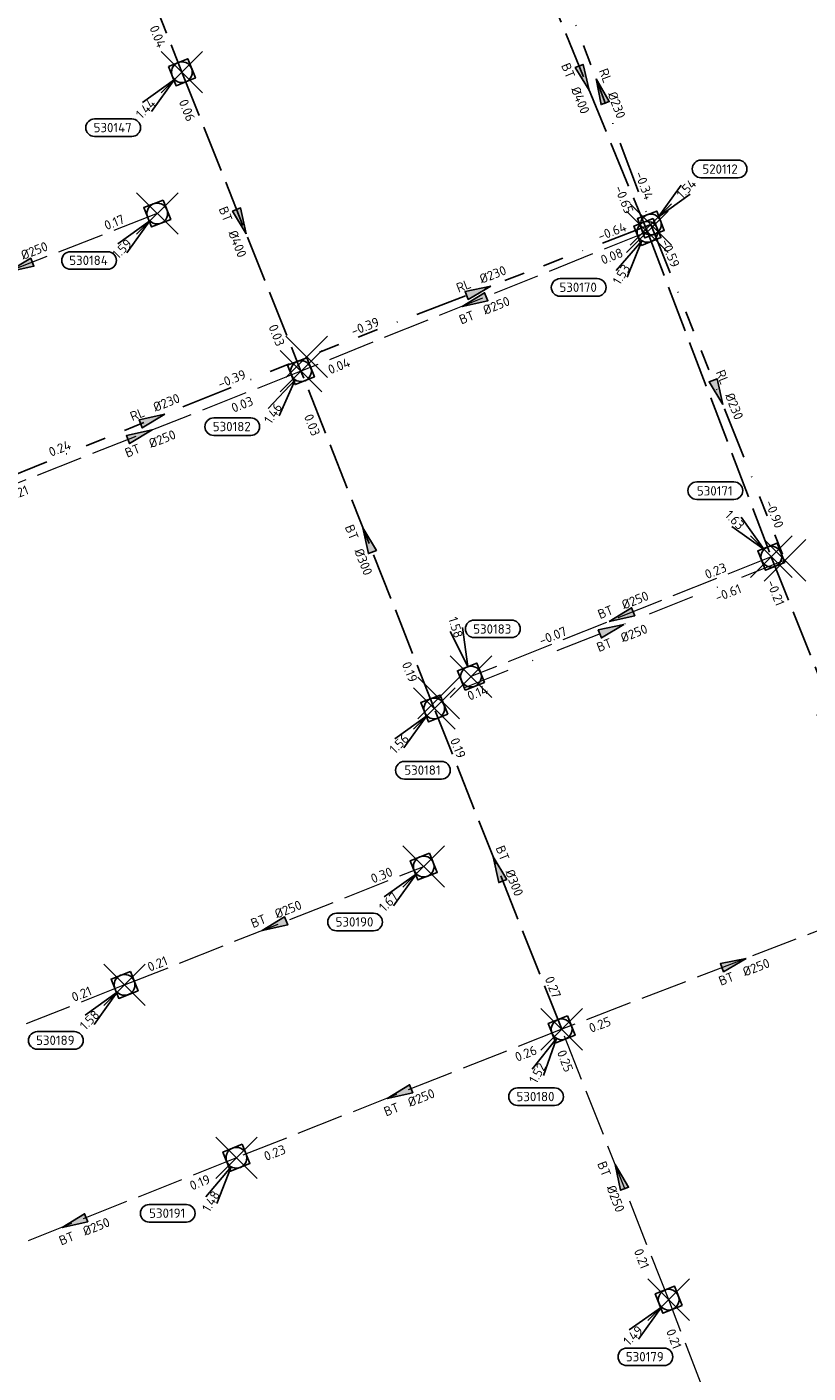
# Model space of a CAD drawing. Header units: metres. Extents: x 153343 to 157271, y 461673 to 467005.
# Tile 70 of 191: x 154762 to 154875, y 464575 to 464770. Entities that reach past the tile are written whole.
import ezdxf
from ezdxf.enums import TextEntityAlignment as Align

# ---------------------------------------------------------------- set-up
doc = ezdxf.new("R2010")
doc.units = ezdxf.units.M
doc.header["$LTSCALE"] = 0.75
doc.header["$PDMODE"] = 3
doc.header["$PDSIZE"] = 3
for name, pattern in [('RI-HWA_BETON', [11.4, 9, -2.4]), ('RI-RELINEN', [38, 10, -4, 0, -4, 4, -4, 4, -4, 0, -4]), ('RI-VWA_BETON', [19, 9, -5, 0, -5])]:
    doc.linetypes.add(name, pattern=pattern)
doc.layers.get('0').update_dxf_attribs({"lineweight": 25})
doc.layers.get('defpoints').update_dxf_attribs({"lineweight": 25})
for name, color, linetype in [('B-OI-RI-HWA_PUTNUMMER-S @ 0.75', 151, 'Continuous'), ('B-OI-RI-HWA_TRANSPORTLEIDING_BETON_300-G', 151, 'RI-HWA_BETON'), ('B-OI-RI-HWA_TRANSPORTLEIDING_BETON_400-G', 151, 'RI-HWA_BETON'), ('B-OI-RI-VWA_PUTNUMMER-S @ 0.75', 33, 'Continuous'), ('B-OI-RI-VWA_TRANSPORTLEIDING_B+RELINED_230-G', 33, 'RI-RELINEN')]:
    doc.layers.add(name, color=color, linetype=linetype)
for name, color, linetype, lineweight in [('B-OI-RI-HWA_RIOOLPUT_INSPECTIEPUT-S', 151, 'Continuous', 25), ('B-OI-RI-HWA_STROOMRICHTING-S @ 0.75', 151, 'Continuous', 25), ('B-OI-RI-HWA_TRANSPORTLEIDING_BETON_250-G', 151, 'RI-HWA_BETON', 18), ('B-OI-RI-VWA_RIOOLPUT_INSPECTIEPUT_BETON-S', 33, 'Continuous', 25), ('B-OI-RI-VWA_STROOMRICHTING-S @ 0.75', 33, 'Continuous', 25), ('B-OI-RI-VWA_TRANSPORTLEIDING_BETON_250-G', 33, 'RI-VWA_BETON', 18)]:
    doc.layers.add(name, color=color, linetype=linetype, lineweight=lineweight)
doc.layers.add('inspectieput', color=7, linetype='Continuous', plot=False)
doc.styles.add('NLCS-ISO', font='isocpeur.ttf')

# ---------------------------------------------------------------- blocks, each defined once
blk = doc.blocks.new('*U1469')
at = {"ltscale": 0.1}
blk.add_hatch(color=256, dxfattribs=at).paths.add_polyline_path([(-2.5, 0), (2.5, -0.83), (2.5, 0.83)])
at = {"ltscale": 0.1, "flags": 128}
blk.add_lwpolyline([(-2.5, 0), (2.5, -0.83), (2.5, 0.83)], close=True, dxfattribs=at)
at = {"ltscale": 0.1, "style": 'NLCS-ISO'}
for tag, p in [('BOBL', (-24.31, -3.24)), ('MAT', (-1, -3.74))]:
    blk.add_attdef(tag, text='', height=1.8, dxfattribs=at).set_placement(p, align=Align.BOTTOM_RIGHT)
for tag, p in [('DIA', (1, -3.74)), ('BOBR', (23.36, -3.23))]:
    blk.add_attdef(tag, text='', height=1.8, dxfattribs=at).set_placement(p, align=Align.BOTTOM_LEFT)
at = {"layer": 'defpoints', "ltscale": 0.1, "style": 'NLCS-ISO', "flags": 1}
blk.add_attdef('JVA', text='', height=1.8, dxfattribs=at).set_placement((0, -1), align=Align.TOP_CENTER)
blk = doc.blocks.new('*U1472')
at = {"ltscale": 0.1}
blk.add_hatch(color=256, dxfattribs=at).paths.add_polyline_path([(-2.5, 0), (2.5, -0.83), (2.5, 0.83)])
at = {"ltscale": 0.1, "flags": 128}
blk.add_lwpolyline([(-2.5, 0), (2.5, -0.83), (2.5, 0.83)], close=True, dxfattribs=at)
at = {"ltscale": 0.1, "style": 'NLCS-ISO'}
for tag, p in [('MAT', (-1, 0.5)), ('BOBL', (-20.54, 0))]:
    blk.add_attdef(tag, text='', height=1.8, dxfattribs=at).set_placement(p, align=Align.BOTTOM_RIGHT)
for tag, p in [('DIA', (1, 0.5)), ('BOBR', (19.59, -0.01))]:
    blk.add_attdef(tag, text='', height=1.8, dxfattribs=at).set_placement(p, align=Align.BOTTOM_LEFT)
at = {"layer": 'defpoints', "ltscale": 0.1, "style": 'NLCS-ISO', "flags": 1}
blk.add_attdef('JVA', text='', height=1.8, dxfattribs=at).set_placement((0, -1), align=Align.TOP_CENTER)
blk = doc.blocks.new('*U1473')
at = {"ltscale": 0.1}
blk.add_hatch(color=256, dxfattribs=at).paths.add_polyline_path([(-2.5, 0), (2.5, -0.83), (2.5, 0.83)])
at = {"ltscale": 0.1, "flags": 128}
blk.add_lwpolyline([(-2.5, 0), (2.5, -0.83), (2.5, 0.83)], close=True, dxfattribs=at)
at = {"ltscale": 0.1, "style": 'NLCS-ISO'}
for tag, p in [('MAT', (-1, 0.5)), ('BOBL', (-21.64, 0))]:
    blk.add_attdef(tag, text='', height=1.8, dxfattribs=at).set_placement(p, align=Align.BOTTOM_RIGHT)
for tag, p in [('DIA', (1, 0.5)), ('BOBR', (20.7, -0.01))]:
    blk.add_attdef(tag, text='', height=1.8, dxfattribs=at).set_placement(p, align=Align.BOTTOM_LEFT)
at = {"layer": 'defpoints', "ltscale": 0.1, "style": 'NLCS-ISO', "flags": 1}
blk.add_attdef('JVA', text='', height=1.8, dxfattribs=at).set_placement((0, -1), align=Align.TOP_CENTER)
blk = doc.blocks.new('*U1451')
at = {"ltscale": 0.1}
blk.add_hatch(color=256, dxfattribs=at).paths.add_polyline_path([(-2.5, 0), (2.5, -0.83), (2.5, 0.83)])
at = {"ltscale": 0.1, "flags": 128}
blk.add_lwpolyline([(-2.5, 0), (2.5, -0.83), (2.5, 0.83)], close=True, dxfattribs=at)
at = {"ltscale": 0.1, "style": 'NLCS-ISO'}
for tag, p in [('MAT', (-1, 0.5)), ('BOBL', (-18.97, 0))]:
    blk.add_attdef(tag, text='', height=1.8, dxfattribs=at).set_placement(p, align=Align.BOTTOM_RIGHT)
for tag, p in [('DIA', (1, 0.5)), ('BOBR', (18.02, 0))]:
    blk.add_attdef(tag, text='', height=1.8, dxfattribs=at).set_placement(p, align=Align.BOTTOM_LEFT)
at = {"layer": 'defpoints', "ltscale": 0.1, "style": 'NLCS-ISO', "flags": 1}
blk.add_attdef('JVA', text='', height=1.8, dxfattribs=at).set_placement((0, -1), align=Align.TOP_CENTER)
blk = doc.blocks.new('*U1466')
at = {"ltscale": 0.1}
blk.add_hatch(color=256, dxfattribs=at).paths.add_polyline_path([(2.5, 0), (-2.5, -0.83), (-2.5, 0.83)])
at = {"ltscale": 0.1, "flags": 128}
blk.add_lwpolyline([(2.5, 0), (-2.5, -0.83), (-2.5, 0.83)], close=True, dxfattribs=at)
at = {"ltscale": 0.1, "style": 'NLCS-ISO'}
for tag, p in [('BOBL', (-23.98, -3.24)), ('MAT', (-1, -3.74))]:
    blk.add_attdef(tag, text='', height=1.8, dxfattribs=at).set_placement(p, align=Align.BOTTOM_RIGHT)
for tag, p in [('DIA', (1, -3.74)), ('BOBR', (18.3, -3.23))]:
    blk.add_attdef(tag, text='', height=1.8, dxfattribs=at).set_placement(p, align=Align.BOTTOM_LEFT)
at = {"layer": 'defpoints', "ltscale": 0.1, "style": 'NLCS-ISO', "flags": 1}
blk.add_attdef('JVA', text='', height=1.8, dxfattribs=at).set_placement((0, -1), align=Align.TOP_CENTER)
blk = doc.blocks.new('*U1467')
at = {"ltscale": 0.1}
blk.add_hatch(color=256, dxfattribs=at).paths.add_polyline_path([(-2.5, 0), (2.5, -0.83), (2.5, 0.83)])
at = {"ltscale": 0.1, "flags": 128}
blk.add_lwpolyline([(-2.5, 0), (2.5, -0.83), (2.5, 0.83)], close=True, dxfattribs=at)
at = {"ltscale": 0.1, "style": 'NLCS-ISO'}
for tag, p in [('BOBL', (-22.38, -3.24)), ('MAT', (-1, -3.74))]:
    blk.add_attdef(tag, text='', height=1.8, dxfattribs=at).set_placement(p, align=Align.BOTTOM_RIGHT)
for tag, p in [('DIA', (1, -3.74)), ('BOBR', (24.65, -3.23))]:
    blk.add_attdef(tag, text='', height=1.8, dxfattribs=at).set_placement(p, align=Align.BOTTOM_LEFT)
at = {"layer": 'defpoints', "ltscale": 0.1, "style": 'NLCS-ISO', "flags": 1}
blk.add_attdef('JVA', text='', height=1.8, dxfattribs=at).set_placement((0, -1), align=Align.TOP_CENTER)
blk = doc.blocks.new('*U1463')
at = {"ltscale": 0.1}
blk.add_hatch(color=256, dxfattribs=at).paths.add_polyline_path([(-2.5, 0), (2.5, -0.83), (2.5, 0.83)])
at = {"ltscale": 0.1, "flags": 128}
blk.add_lwpolyline([(-2.5, 0), (2.5, -0.83), (2.5, 0.83)], close=True, dxfattribs=at)
at = {"ltscale": 0.1, "style": 'NLCS-ISO'}
for tag, p in [('BOBL', (-24.33, -3.24)), ('MAT', (-1, -3.74))]:
    blk.add_attdef(tag, text='', height=1.8, dxfattribs=at).set_placement(p, align=Align.BOTTOM_RIGHT)
for tag, p in [('DIA', (1, -3.74)), ('BOBR', (23.39, -3.23))]:
    blk.add_attdef(tag, text='', height=1.8, dxfattribs=at).set_placement(p, align=Align.BOTTOM_LEFT)
at = {"layer": 'defpoints', "ltscale": 0.1, "style": 'NLCS-ISO', "flags": 1}
blk.add_attdef('JVA', text='', height=1.8, dxfattribs=at).set_placement((0, -1), align=Align.TOP_CENTER)
blk = doc.blocks.new('*U1464')
at = {"ltscale": 0.1}
blk.add_hatch(color=256, dxfattribs=at).paths.add_polyline_path([(-2.5, 0), (2.5, -0.83), (2.5, 0.83)])
at = {"ltscale": 0.1, "flags": 128}
blk.add_lwpolyline([(-2.5, 0), (2.5, -0.83), (2.5, 0.83)], close=True, dxfattribs=at)
at = {"ltscale": 0.1, "style": 'NLCS-ISO'}
for tag, p in [('MAT', (-1, 0.5)), ('BOBL', (-22.48, 0))]:
    blk.add_attdef(tag, text='', height=1.8, dxfattribs=at).set_placement(p, align=Align.BOTTOM_RIGHT)
for tag, p in [('DIA', (1, 0.5)), ('BOBR', (22.96, -0.01))]:
    blk.add_attdef(tag, text='', height=1.8, dxfattribs=at).set_placement(p, align=Align.BOTTOM_LEFT)
at = {"layer": 'defpoints', "ltscale": 0.1, "style": 'NLCS-ISO', "flags": 1}
blk.add_attdef('JVA', text='', height=1.8, dxfattribs=at).set_placement((0, -1), align=Align.TOP_CENTER)
blk = doc.blocks.new('*U1458')
at = {"ltscale": 0.1}
blk.add_hatch(color=256, dxfattribs=at).paths.add_polyline_path([(-2.5, 0), (2.5, -0.83), (2.5, 0.83)])
at = {"ltscale": 0.1, "flags": 128}
blk.add_lwpolyline([(-2.5, 0), (2.5, -0.83), (2.5, 0.83)], close=True, dxfattribs=at)
at = {"ltscale": 0.1, "style": 'NLCS-ISO'}
for tag, p in [('BOBL', (-22.43, -3.24)), ('MAT', (-1, -3.74))]:
    blk.add_attdef(tag, text='', height=1.8, dxfattribs=at).set_placement(p, align=Align.BOTTOM_RIGHT)
for tag, p in [('DIA', (1, -3.74)), ('BOBR', (21.49, -3.23))]:
    blk.add_attdef(tag, text='', height=1.8, dxfattribs=at).set_placement(p, align=Align.BOTTOM_LEFT)
at = {"layer": 'defpoints', "ltscale": 0.1, "style": 'NLCS-ISO', "flags": 1}
blk.add_attdef('JVA', text='', height=1.8, dxfattribs=at).set_placement((0, -1), align=Align.TOP_CENTER)
blk = doc.blocks.new('*U1428')
at = {"ltscale": 0.1}
blk.add_hatch(color=256, dxfattribs=at).paths.add_polyline_path([(2.5, 0), (-2.5, -0.83), (-2.5, 0.83)])
at = {"ltscale": 0.1, "flags": 128}
blk.add_lwpolyline([(2.5, 0), (-2.5, -0.83), (-2.5, 0.83)], close=True, dxfattribs=at)
at = {"ltscale": 0.1, "style": 'NLCS-ISO'}
for tag, p in [('BOBL', (-26.23, -3.24)), ('MAT', (-1, -3.74))]:
    blk.add_attdef(tag, text='', height=1.8, dxfattribs=at).set_placement(p, align=Align.BOTTOM_RIGHT)
for tag, p in [('DIA', (1, -3.74)), ('BOBR', (25.29, -3.23))]:
    blk.add_attdef(tag, text='', height=1.8, dxfattribs=at).set_placement(p, align=Align.BOTTOM_LEFT)
at = {"layer": 'defpoints', "ltscale": 0.1, "style": 'NLCS-ISO', "flags": 1}
blk.add_attdef('JVA', text='', height=1.8, dxfattribs=at).set_placement((0, -1), align=Align.TOP_CENTER)
blk = doc.blocks.new('*U1306')
at = {"ltscale": 0.1}
blk.add_hatch(color=256, dxfattribs=at).paths.add_polyline_path([(-2.5, 0), (2.5, -0.83), (2.5, 0.83)])
at = {"ltscale": 0.1, "flags": 128}
blk.add_lwpolyline([(-2.5, 0), (2.5, -0.83), (2.5, 0.83)], close=True, dxfattribs=at)
at = {"ltscale": 0.1, "style": 'NLCS-ISO'}
for tag, p in [('MAT', (-1, 0.5)), ('BOBL', (-10.85, 0))]:
    blk.add_attdef(tag, text='', height=1.8, dxfattribs=at).set_placement(p, align=Align.BOTTOM_RIGHT)
for tag, p in [('DIA', (1, 0.5)), ('BOBR', (18.04, 0))]:
    blk.add_attdef(tag, text='', height=1.8, dxfattribs=at).set_placement(p, align=Align.BOTTOM_LEFT)
at = {"layer": 'defpoints', "ltscale": 0.1, "style": 'NLCS-ISO', "flags": 1}
blk.add_attdef('JVA', text='', height=1.8, dxfattribs=at).set_placement((0, -1), align=Align.TOP_CENTER)
blk = doc.blocks.new('*U1307')
at = {"ltscale": 0.1}
blk.add_hatch(color=256, dxfattribs=at).paths.add_polyline_path([(-2.5, 0), (2.5, -0.83), (2.5, 0.83)])
at = {"ltscale": 0.1, "flags": 128}
blk.add_lwpolyline([(-2.5, 0), (2.5, -0.83), (2.5, 0.83)], close=True, dxfattribs=at)
at = {"ltscale": 0.1, "style": 'NLCS-ISO'}
for tag, p in [('BOBL', (-25.9, -3.24)), ('MAT', (-1, -3.74))]:
    blk.add_attdef(tag, text='', height=1.8, dxfattribs=at).set_placement(p, align=Align.BOTTOM_RIGHT)
for tag, p in [('DIA', (1, -3.74)), ('BOBR', (24.95, -3.23))]:
    blk.add_attdef(tag, text='', height=1.8, dxfattribs=at).set_placement(p, align=Align.BOTTOM_LEFT)
at = {"layer": 'defpoints', "ltscale": 0.1, "style": 'NLCS-ISO', "flags": 1}
blk.add_attdef('JVA', text='', height=1.8, dxfattribs=at).set_placement((0, -1), align=Align.TOP_CENTER)
blk = doc.blocks.new('*U1437')
at = {"ltscale": 0.1}
blk.add_hatch(color=256, dxfattribs=at).paths.add_polyline_path([(-2.5, 0), (2.5, -0.83), (2.5, 0.83)])
at = {"ltscale": 0.1, "flags": 128}
blk.add_lwpolyline([(-2.5, 0), (2.5, -0.83), (2.5, 0.83)], close=True, dxfattribs=at)
at = {"ltscale": 0.1, "style": 'NLCS-ISO'}
for tag, p in [('BOBL', (-26.61, -3.24)), ('MAT', (-1, -3.74))]:
    blk.add_attdef(tag, text='', height=1.8, dxfattribs=at).set_placement(p, align=Align.BOTTOM_RIGHT)
for tag, p in [('DIA', (1, -3.74)), ('BOBR', (25.67, -3.23))]:
    blk.add_attdef(tag, text='', height=1.8, dxfattribs=at).set_placement(p, align=Align.BOTTOM_LEFT)
at = {"layer": 'defpoints', "ltscale": 0.1, "style": 'NLCS-ISO', "flags": 1}
blk.add_attdef('JVA', text='', height=1.8, dxfattribs=at).set_placement((0, -1), align=Align.TOP_CENTER)
blk = doc.blocks.new('*U1439')
at = {"ltscale": 0.1}
blk.add_hatch(color=256, dxfattribs=at).paths.add_polyline_path([(2.5, 0), (-2.5, -0.83), (-2.5, 0.83)])
at = {"ltscale": 0.1, "flags": 128}
blk.add_lwpolyline([(2.5, 0), (-2.5, -0.83), (-2.5, 0.83)], close=True, dxfattribs=at)
at = {"ltscale": 0.1, "style": 'NLCS-ISO'}
for tag, p in [('BOBL', (-22.71, -3.24)), ('MAT', (-1, -3.74))]:
    blk.add_attdef(tag, text='', height=1.8, dxfattribs=at).set_placement(p, align=Align.BOTTOM_RIGHT)
for tag, p in [('DIA', (1, -3.74)), ('BOBR', (21.76, -3.23))]:
    blk.add_attdef(tag, text='', height=1.8, dxfattribs=at).set_placement(p, align=Align.BOTTOM_LEFT)
at = {"layer": 'defpoints', "ltscale": 0.1, "style": 'NLCS-ISO', "flags": 1}
blk.add_attdef('JVA', text='', height=1.8, dxfattribs=at).set_placement((0, -1), align=Align.TOP_CENTER)
blk = doc.blocks.new('*U1422')
at = {"ltscale": 0.1}
blk.add_hatch(color=256, dxfattribs=at).paths.add_polyline_path([(2.5, 0), (-2.5, -0.83), (-2.5, 0.83)])
at = {"ltscale": 0.1, "flags": 128}
blk.add_lwpolyline([(2.5, 0), (-2.5, -0.83), (-2.5, 0.83)], close=True, dxfattribs=at)
at = {"ltscale": 0.1, "style": 'NLCS-ISO'}
for tag, p in [('BOBL', (-21.65, -3.24)), ('MAT', (-1, -3.74))]:
    blk.add_attdef(tag, text='', height=1.8, dxfattribs=at).set_placement(p, align=Align.BOTTOM_RIGHT)
for tag, p in [('DIA', (1, -3.74)), ('BOBR', (20.71, -3.23))]:
    blk.add_attdef(tag, text='', height=1.8, dxfattribs=at).set_placement(p, align=Align.BOTTOM_LEFT)
at = {"layer": 'defpoints', "ltscale": 0.1, "style": 'NLCS-ISO', "flags": 1}
blk.add_attdef('JVA', text='', height=1.8, dxfattribs=at).set_placement((0, -1), align=Align.TOP_CENTER)
blk = doc.blocks.new('*U1421')
at = {"ltscale": 0.1}
blk.add_hatch(color=256, dxfattribs=at).paths.add_polyline_path([(2.5, 0), (-2.5, -0.83), (-2.5, 0.83)])
at = {"ltscale": 0.1, "flags": 128}
blk.add_lwpolyline([(2.5, 0), (-2.5, -0.83), (-2.5, 0.83)], close=True, dxfattribs=at)
at = {"ltscale": 0.1, "style": 'NLCS-ISO'}
for tag, p in [('BOBL', (-21.98, -3.24)), ('MAT', (-1, -3.74))]:
    blk.add_attdef(tag, text='', height=1.8, dxfattribs=at).set_placement(p, align=Align.BOTTOM_RIGHT)
for tag, p in [('DIA', (1, -3.74)), ('BOBR', (21.04, -3.23))]:
    blk.add_attdef(tag, text='', height=1.8, dxfattribs=at).set_placement(p, align=Align.BOTTOM_LEFT)
at = {"layer": 'defpoints', "ltscale": 0.1, "style": 'NLCS-ISO', "flags": 1}
blk.add_attdef('JVA', text='', height=1.8, dxfattribs=at).set_placement((0, -1), align=Align.TOP_CENTER)
blk = doc.blocks.new('*U1264')
at = {"ltscale": 0.1}
blk.add_hatch(color=256, dxfattribs=at).paths.add_polyline_path([(2.5, 0), (-2.5, -0.83), (-2.5, 0.83)])
at = {"ltscale": 0.1, "flags": 128}
blk.add_lwpolyline([(2.5, 0), (-2.5, -0.83), (-2.5, 0.83)], close=True, dxfattribs=at)
at = {"ltscale": 0.1, "style": 'NLCS-ISO'}
for tag, p in [('MAT', (-1, 0.5)), ('BOBL', (-16.53, 0))]:
    blk.add_attdef(tag, text='', height=1.8, dxfattribs=at).set_placement(p, align=Align.BOTTOM_RIGHT)
for tag, p in [('DIA', (1, 0.5)), ('BOBR', (14.22, 0))]:
    blk.add_attdef(tag, text='', height=1.8, dxfattribs=at).set_placement(p, align=Align.BOTTOM_LEFT)
at = {"layer": 'defpoints', "ltscale": 0.1, "style": 'NLCS-ISO', "flags": 1}
blk.add_attdef('JVA', text='', height=1.8, dxfattribs=at).set_placement((0, -1), align=Align.TOP_CENTER)
blk = doc.blocks.new('*U1263')
at = {"ltscale": 0.1}
blk.add_hatch(color=256, dxfattribs=at).paths.add_polyline_path([(2.5, 0), (-2.5, -0.83), (-2.5, 0.83)])
at = {"ltscale": 0.1, "flags": 128}
blk.add_lwpolyline([(2.5, 0), (-2.5, -0.83), (-2.5, 0.83)], close=True, dxfattribs=at)
at = {"ltscale": 0.1, "style": 'NLCS-ISO'}
for tag, p in [('BOBL', (-26.54, -3.24)), ('MAT', (-1, -3.74))]:
    blk.add_attdef(tag, text='', height=1.8, dxfattribs=at).set_placement(p, align=Align.BOTTOM_RIGHT)
for tag, p in [('DIA', (1, -3.74)), ('BOBR', (20.78, -3.23))]:
    blk.add_attdef(tag, text='', height=1.8, dxfattribs=at).set_placement(p, align=Align.BOTTOM_LEFT)
at = {"layer": 'defpoints', "ltscale": 0.1, "style": 'NLCS-ISO', "flags": 1}
blk.add_attdef('JVA', text='', height=1.8, dxfattribs=at).set_placement((0, -1), align=Align.TOP_CENTER)
blk = doc.blocks.new('*U1260')
at = {"ltscale": 0.1}
blk.add_hatch(color=256, dxfattribs=at).paths.add_polyline_path([(2.5, 0), (-2.5, -0.83), (-2.5, 0.83)])
at = {"ltscale": 0.1, "flags": 128}
blk.add_lwpolyline([(2.5, 0), (-2.5, -0.83), (-2.5, 0.83)], close=True, dxfattribs=at)
at = {"ltscale": 0.1, "style": 'NLCS-ISO'}
for tag, p in [('MAT', (-1, 0.5)), ('BOBL', (-20.12, 0))]:
    blk.add_attdef(tag, text='', height=1.8, dxfattribs=at).set_placement(p, align=Align.BOTTOM_RIGHT)
for tag, p in [('DIA', (1, 0.5)), ('BOBR', (25.23, -0.01))]:
    blk.add_attdef(tag, text='', height=1.8, dxfattribs=at).set_placement(p, align=Align.BOTTOM_LEFT)
at = {"layer": 'defpoints', "ltscale": 0.1, "style": 'NLCS-ISO', "flags": 1}
blk.add_attdef('JVA', text='', height=1.8, dxfattribs=at).set_placement((0, -1), align=Align.TOP_CENTER)
blk = doc.blocks.new('*U1261')
at = {"ltscale": 0.1}
blk.add_hatch(color=256, dxfattribs=at).paths.add_polyline_path([(2.5, 0), (-2.5, -0.83), (-2.5, 0.83)])
at = {"ltscale": 0.1, "flags": 128}
blk.add_lwpolyline([(2.5, 0), (-2.5, -0.83), (-2.5, 0.83)], close=True, dxfattribs=at)
at = {"ltscale": 0.1, "style": 'NLCS-ISO'}
for tag, p in [('MAT', (-1, 0.5)), ('BOBL', (-25.49, 0))]:
    blk.add_attdef(tag, text='', height=1.8, dxfattribs=at).set_placement(p, align=Align.BOTTOM_RIGHT)
for tag, p in [('DIA', (1, 0.5)), ('BOBR', (23.03, -0.01))]:
    blk.add_attdef(tag, text='', height=1.8, dxfattribs=at).set_placement(p, align=Align.BOTTOM_LEFT)
at = {"layer": 'defpoints', "ltscale": 0.1, "style": 'NLCS-ISO', "flags": 1}
blk.add_attdef('JVA', text='', height=1.8, dxfattribs=at).set_placement((0, -1), align=Align.TOP_CENTER)
blk = doc.blocks.new('*U1255')
at = {"ltscale": 0.1}
blk.add_hatch(color=256, dxfattribs=at).paths.add_polyline_path([(-2.5, 0), (2.5, -0.83), (2.5, 0.83)])
at = {"ltscale": 0.1, "flags": 128}
blk.add_lwpolyline([(-2.5, 0), (2.5, -0.83), (2.5, 0.83)], close=True, dxfattribs=at)
at = {"ltscale": 0.1, "style": 'NLCS-ISO'}
for tag, p in [('MAT', (-1, 0.5)), ('BOBL', (-18.16, 0))]:
    blk.add_attdef(tag, text='', height=1.8, dxfattribs=at).set_placement(p, align=Align.BOTTOM_RIGHT)
for tag, p in [('DIA', (1, 0.5)), ('BOBR', (17.21, 0))]:
    blk.add_attdef(tag, text='', height=1.8, dxfattribs=at).set_placement(p, align=Align.BOTTOM_LEFT)
at = {"layer": 'defpoints', "ltscale": 0.1, "style": 'NLCS-ISO', "flags": 1}
blk.add_attdef('JVA', text='', height=1.8, dxfattribs=at).set_placement((0, -1), align=Align.TOP_CENTER)
blk = doc.blocks.new('B-SRI-PUT_HWA-SO')
at = {"lineweight": -3, "flags": 128}
blk.add_lwpolyline([(-2, -2), (2, -2), (2, 2), (-2, 2)], close=True, dxfattribs=at)
at = {"lineweight": -3}
blk.add_circle((0, 0), 2, dxfattribs=at)
blk = doc.blocks.new('*U241')
for q in [(-7.6, -5.83), (-5.83, -7.6)]:
    blk.add_line((-1.41, -1.41), q)
blk.add_lwpolyline([(-16.81, -12.39), (-9.65, -12.39, 1), (-9.65, -9.01), (-16.81, -9.01, 1)], format="xyb", close=True)
at = {"ltscale": 0.1, "style": 'NLCS-ISO'}
blk.add_attdef('PUTHGT', text='', height=1.8, rotation=45, dxfattribs=at).set_placement((-8.44, -8.48), align=Align.MIDDLE_LEFT)
blk.add_attdef('PUTNR', text='', height=1.8, dxfattribs=at).set_placement((-13.33, -8.87), align=Align.MIDDLE_CENTER)
blk = doc.blocks.new('*U816')
for q in [(-7.6, -5.83), (-5.83, -7.6)]:
    blk.add_line((-1.41, -1.41), q)
blk.add_lwpolyline([(-16.71, -10.73), (-9.55, -10.73, 1), (-9.55, -7.35), (-16.71, -7.35, 1)], format="xyb", close=True)
at = {"ltscale": 0.1, "style": 'NLCS-ISO'}
blk.add_attdef('PUTHGT', text='', height=1.8, rotation=45, dxfattribs=at).set_placement((-8.44, -8.48), align=Align.MIDDLE_LEFT)
blk.add_attdef('PUTNR', text='', height=1.8, dxfattribs=at).set_placement((-13.23, -7.21), align=Align.MIDDLE_CENTER)
blk = doc.blocks.new('*U818')
for q in [(-5.91, -7.54), (-3.76, -8.82)]:
    blk.add_line((-1.02, -1.72), q)
blk.add_lwpolyline([(-16.81, -12.39), (-9.65, -12.39, 1), (-9.65, -9.01), (-16.81, -9.01, 1)], format="xyb", close=True)
at = {"ltscale": 0.1, "style": 'NLCS-ISO'}
blk.add_attdef('PUTHGT', text='', height=1.8, rotation=59.4264, dxfattribs=at).set_placement((-6.06, -10.32), align=Align.MIDDLE_LEFT)
blk.add_attdef('PUTNR', text='', height=1.8, dxfattribs=at).set_placement((-13.33, -8.87), align=Align.MIDDLE_CENTER)
blk = doc.blocks.new('*U819')
for q in [(-7.6, -5.83), (-5.83, -7.6)]:
    blk.add_line((-1.41, -1.41), q)
blk.add_lwpolyline([(-5.76, -13.59), (1.4, -13.59, 1), (1.4, -10.21), (-5.76, -10.21, 1)], format="xyb", close=True)
at = {"ltscale": 0.1, "style": 'NLCS-ISO'}
blk.add_attdef('PUTHGT', text='', height=1.8, rotation=45, dxfattribs=at).set_placement((-8.44, -8.48), align=Align.MIDDLE_LEFT)
blk.add_attdef('PUTNR', text='', height=1.8, dxfattribs=at).set_placement((-2.29, -10.07), align=Align.MIDDLE_CENTER)
blk = doc.blocks.new('*U814')
for q in [(-7.6, -5.83), (-5.83, -7.6)]:
    blk.add_line((-1.41, -1.41), q)
blk.add_lwpolyline([(-8.07, -12.69), (-0.91, -12.69, 1), (-0.91, -9.31), (-8.07, -9.31, 1)], format="xyb", close=True)
at = {"ltscale": 0.1, "style": 'NLCS-ISO'}
blk.add_attdef('PUTHGT', text='', height=1.8, rotation=45, dxfattribs=at).set_placement((-8.44, -8.48), align=Align.MIDDLE_LEFT)
blk.add_attdef('PUTNR', text='', height=1.8, dxfattribs=at).set_placement((-4.59, -9.17), align=Align.MIDDLE_CENTER)
blk = doc.blocks.new('*U802')
for q in [(-5.71, -7.69), (-3.53, -8.91)]:
    blk.add_line((-0.97, -1.75), q)
blk.add_lwpolyline([(-8.51, -14.67), (-1.35, -14.67, 1), (-1.35, -11.29), (-8.51, -11.29, 1)], format="xyb", close=True)
at = {"ltscale": 0.1, "style": 'NLCS-ISO'}
blk.add_attdef('PUTHGT', text='', height=1.8, rotation=60.8909, dxfattribs=at).set_placement((-5.8, -10.47), align=Align.MIDDLE_LEFT)
blk.add_attdef('PUTNR', text='', height=1.8, dxfattribs=at).set_placement((-5.03, -11.15), align=Align.MIDDLE_CENTER)
blk = doc.blocks.new('*U804')
for q in [(-4.02, 8.7), (-1.64, 9.44)]:
    blk.add_line((-0.6, 1.91), q)
blk.add_lwpolyline([(0.63, 10.89), (7.79, 10.89, -1), (7.79, 7.5), (0.63, 7.5, -1)], format="xyb", close=True)
at = {"ltscale": 0.1, "style": 'NLCS-ISO'}
blk.add_attdef('PUTHGT', text='', height=1.8, rotation=287.3241, dxfattribs=at).set_placement((-3.54, 11.43), align=Align.MIDDLE_LEFT)
blk.add_attdef('PUTNR', text='', height=1.8, dxfattribs=at).set_placement((4.11, 9.16), align=Align.MIDDLE_CENTER)
blk = doc.blocks.new('*U806')
for q in [(-7.6, 5.83), (-5.83, 7.6)]:
    blk.add_line((-1.41, 1.41), q)
blk.add_lwpolyline([(-14.36, 14.41), (-7.2, 14.41, -1), (-7.2, 11.02), (-14.36, 11.02, -1)], format="xyb", close=True)
at = {"ltscale": 0.1, "style": 'NLCS-ISO'}
blk.add_attdef('PUTNR', text='', height=1.8, dxfattribs=at).set_placement((-10.89, 12.68), align=Align.MIDDLE_CENTER)
blk.add_attdef('PUTHGT', text='', height=1.8, rotation=315, dxfattribs=at).set_placement((-8.44, 8.48), align=Align.MIDDLE_LEFT)
blk = doc.blocks.new('*U773')
for q in [(-6.04, -7.44), (-3.91, -8.75)]:
    blk.add_line((-1.05, -1.7), q)
blk.add_lwpolyline([(-16.81, -12.39), (-9.65, -12.39, 1), (-9.65, -9.01), (-16.81, -9.01, 1)], format="xyb", close=True)
at = {"ltscale": 0.1, "style": 'NLCS-ISO'}
blk.add_attdef('PUTHGT', text='', height=1.8, rotation=58.4433, dxfattribs=at).set_placement((-6.24, -10.21), align=Align.MIDDLE_LEFT)
blk.add_attdef('PUTNR', text='', height=1.8, dxfattribs=at).set_placement((-13.33, -8.87), align=Align.MIDDLE_CENTER)
blk = doc.blocks.new('*U793')
for q in [(-6.31, -7.21), (-4.23, -8.6)]:
    blk.add_line((-1.11, -1.66), q)
blk.add_lwpolyline([(-16.81, -12.39), (-9.65, -12.39, 1), (-9.65, -9.01), (-16.81, -9.01, 1)], format="xyb", close=True)
at = {"ltscale": 0.1, "style": 'NLCS-ISO'}
blk.add_attdef('PUTHGT', text='', height=1.8, rotation=56.2836, dxfattribs=at).set_placement((-6.62, -9.97), align=Align.MIDDLE_LEFT)
blk.add_attdef('PUTNR', text='', height=1.8, dxfattribs=at).set_placement((-13.33, -8.87), align=Align.MIDDLE_CENTER)
blk = doc.blocks.new('*U43')
for q in [(5.83, 7.6), (7.6, 5.83)]:
    blk.add_line((1.41, 1.41), q)
blk.add_lwpolyline([(16.81, 12.39), (9.65, 12.39, 1), (9.65, 9.01), (16.81, 9.01, 1)], format="xyb", close=True)
at = {"ltscale": 0.1, "style": 'NLCS-ISO'}
blk.add_attdef('PUTHGT', text='', height=1.8, rotation=45, dxfattribs=at).set_placement((5.39, 5.43), align=Align.MIDDLE_LEFT)
blk.add_attdef('PUTNR', text='', height=1.8, dxfattribs=at).set_placement((13.33, 10.67), align=Align.MIDDLE_CENTER)
blk = doc.blocks.new('*U2431')
at = {"ltscale": 0.1}
blk.add_hatch(color=256, dxfattribs=at).paths.add_polyline_path([(-2.5, 0), (2.5, -0.83), (2.5, 0.83)])
at = {"ltscale": 0.1, "flags": 128}
blk.add_lwpolyline([(-2.5, 0), (2.5, -0.83), (2.5, 0.83)], close=True, dxfattribs=at)
at = {"ltscale": 0.1, "style": 'NLCS-ISO'}
for tag, p in [('BOBL', (-22.43, -3.24)), ('MAT', (-1, -3.74))]:
    blk.add_attdef(tag, text='', height=1.8, dxfattribs=at).set_placement(p, align=Align.BOTTOM_RIGHT)
for tag, p in [('DIA', (1, -3.74)), ('BOBR', (14.3, -3.23))]:
    blk.add_attdef(tag, text='', height=1.8, dxfattribs=at).set_placement(p, align=Align.BOTTOM_LEFT)
at = {"layer": 'defpoints', "ltscale": 0.1, "style": 'NLCS-ISO', "flags": 1}
blk.add_attdef('JVA', text='', height=1.8, dxfattribs=at).set_placement((0, -1), align=Align.TOP_CENTER)
blk = doc.blocks.new('B-SRI-PUT_VWA-SO')
at = {"flags": 128}
blk.add_lwpolyline([(-2, 2), (2, 2), (2, -2), (-2, -2)], close=True, dxfattribs=at)
at = {"lineweight": -3, "flags": 128}
blk.add_lwpolyline([(2, -2), (2, 2), (-2, 2), (-2, -2)], close=True, dxfattribs=at)
at = {"lineweight": -3}
blk.add_circle((0, 0), 2, dxfattribs=at)

msp = doc.modelspace()

# ---------------------------------------------------------------- linework, layer by layer
at = {"layer": 'B-OI-RI-HWA_TRANSPORTLEIDING_BETON_250-G', "transparency": 33554610}
for p, q in [((154780.67, 464742.89), (154741.12, 464727.45)), ((154851.46, 464740.24), (154801.43, 464720.12)), ((154801.43, 464720.12), (154754.96, 464701.74)), ((154869.36, 464693.32), (154825.98, 464676)), ((154775.95, 464631.46), (154819.16, 464648.56)), ((154888.88, 464644.2), (154839.08, 464625.04)), ((154775.95, 464631.46), (154734.3, 464614.93)), ((154839.08, 464625.04), (154792.11, 464606.48)), ((154854.54, 464585.98), (154839.08, 464625.04)), ((154792.11, 464606.48), (154745.23, 464587.78)), ((154871.73, 464541.53), (154854.54, 464585.98))]:
    msp.add_line(p, q, dxfattribs=at)
at = {"layer": 'B-OI-RI-HWA_TRANSPORTLEIDING_BETON_300-G', "transparency": 33554610}
for p, q in [((154820.68, 464671.39), (154801.43, 464720.12)), ((154869.36, 464693.32), (154888.88, 464644.2)), ((154839.08, 464625.04), (154820.68, 464671.39))]:
    msp.add_line(p, q, dxfattribs=at)
at = {"layer": 'B-OI-RI-HWA_TRANSPORTLEIDING_BETON_400-G', "transparency": 33554610}
for p, q in [((154767, 464807.02), (154784.23, 464763.31)), ((154833.18, 464784.7), (154851.46, 464740.24)), ((154784.23, 464763.31), (154801.43, 464720.12)), ((154851.46, 464740.24), (154869.36, 464693.32))]:
    msp.add_line(p, q, dxfattribs=at)
at = {"layer": 'B-OI-RI-VWA_TRANSPORTLEIDING_B+RELINED_230-G', "transparency": 33554610}
for p, q in [((154837.44, 464779.91), (154851.96, 464741.31)), ((154851.96, 464741.31), (154802.25, 464722.18)), ((154851.96, 464741.31), (154871.33, 464692.8)), ((154757.77, 464704.23), (154802.25, 464722.18))]:
    msp.add_line(p, q, dxfattribs=at)
at = {"layer": 'B-OI-RI-VWA_TRANSPORTLEIDING_BETON_250-G', "transparency": 33554610}
msp.add_line((154871.33, 464692.8), (154821.33, 464672.91), dxfattribs=at)
at = {"layer": 'inspectieput', "color": 0, "transparency": 33554610}
for p in [(154784.23, 464763.31), (154780.67, 464742.89), (154851.96, 464741.31), (154851.46, 464740.24), (154802.25, 464722.18), (154801.43, 464720.12), (154869.36, 464693.32), (154871.33, 464692.8), (154825.98, 464676), (154821.33, 464672.91), (154820.68, 464671.39), (154819.16, 464648.56), (154775.95, 464631.46), (154839.08, 464625.04), (154792.11, 464606.48), (154854.54, 464585.98)]:
    msp.add_point(p, dxfattribs=at)

# ---------------------------------------------------------------- block references
at = {"layer": 'B-OI-RI-HWA_PUTNUMMER-S @ 0.75', "color": 0, "transparency": 33554610}
ref = msp.add_blockref('*U241', (154784.23, 464763.31), dxfattribs=dict(at, xscale=0.75, yscale=0.75, zscale=0.75))
ref.add_attrib('PUTNR', '530147', dxfattribs={"layer": '0', "ltscale": 0.1, "height": 1.35, "style": 'NLCS-ISO'}).set_placement((154774.23, 464755.31), align=Align.MIDDLE_CENTER)
ref.add_attrib('PUTHGT', '1.44', dxfattribs={"layer": '0', "ltscale": 0.1, "height": 1.35, "rotation": 45, "style": 'NLCS-ISO'}).set_placement((154777.9, 464756.95), align=Align.MIDDLE_LEFT)
ref = msp.add_blockref('*U816', (154780.67, 464742.89), dxfattribs=dict(at, xscale=0.75, yscale=0.75, zscale=0.75))
ref.add_attrib('PUTNR', '530184', dxfattribs={"layer": '0', "ltscale": 0.1, "height": 1.35, "style": 'NLCS-ISO'}).set_placement((154770.75, 464736.13), align=Align.MIDDLE_CENTER)
ref.add_attrib('PUTHGT', '1.59', dxfattribs={"layer": '0', "ltscale": 0.1, "height": 1.35, "rotation": 45, "style": 'NLCS-ISO'}).set_placement((154774.53, 464736.72), align=Align.MIDDLE_LEFT)
ref = msp.add_blockref('*U773', (154851.46, 464740.24), dxfattribs=dict(at, xscale=0.75, yscale=0.75, zscale=0.75))
ref.add_attrib('PUTNR', '530170', dxfattribs={"layer": '0', "ltscale": 0.1, "height": 1.35, "style": 'NLCS-ISO'}).set_placement((154841.46, 464732.24), align=Align.MIDDLE_CENTER)
ref.add_attrib('PUTHGT', '1.53', dxfattribs={"layer": '0', "ltscale": 0.1, "height": 1.35, "rotation": 58.4433, "style": 'NLCS-ISO'}).set_placement((154846.92, 464732.81), align=Align.MIDDLE_LEFT)
ref = msp.add_blockref('*U793', (154801.43, 464720.12), dxfattribs=dict(at, xscale=0.75, yscale=0.75, zscale=0.75))
ref.add_attrib('PUTNR', '530182', dxfattribs={"layer": '0', "ltscale": 0.1, "height": 1.35, "style": 'NLCS-ISO'}).set_placement((154791.43, 464712.12), align=Align.MIDDLE_CENTER)
ref.add_attrib('PUTHGT', '1.46', dxfattribs={"layer": '0', "ltscale": 0.1, "height": 1.35, "rotation": 56.2836, "style": 'NLCS-ISO'}).set_placement((154796.54, 464712.75), align=Align.MIDDLE_LEFT)
at = {"layer": 'B-OI-RI-HWA_PUTNUMMER-S @ 0.75', "color": 0, "transparency": 33554610, "xscale": 0.75, "yscale": 0.75, "zscale": 0.75}
for name, p, values in [('*U806', (154869.36, 464693.32), {'PUTNR': '530171', 'PUTHGT': '1.63'}), ('*U804', (154825.98, 464676), {'PUTNR': '530183', 'PUTHGT': '1.58'})]:
    msp.add_blockref(name, p, dxfattribs=at).add_auto_attribs(values)
at = {"layer": 'B-OI-RI-HWA_PUTNUMMER-S @ 0.75', "color": 0, "transparency": 33554610}
ref = msp.add_blockref('*U819', (154820.68, 464671.39), dxfattribs=dict(at, xscale=0.75, yscale=0.75, zscale=0.75))
ref.add_attrib('PUTNR', '530181', dxfattribs={"layer": '0', "ltscale": 0.1, "height": 1.35, "style": 'NLCS-ISO'}).set_placement((154818.97, 464662.49), align=Align.MIDDLE_CENTER)
ref.add_attrib('PUTHGT', '1.56', dxfattribs={"layer": '0', "ltscale": 0.1, "height": 1.35, "rotation": 45, "style": 'NLCS-ISO'}).set_placement((154814.54, 464665.22), align=Align.MIDDLE_LEFT)
ref = msp.add_blockref('*U241', (154819.16, 464648.56), dxfattribs=dict(at, xscale=0.75, yscale=0.75, zscale=0.75))
ref.add_attrib('PUTNR', '530190', dxfattribs={"layer": '0', "ltscale": 0.1, "height": 1.35, "style": 'NLCS-ISO'}).set_placement((154809.16, 464640.56), align=Align.MIDDLE_CENTER)
ref.add_attrib('PUTHGT', '1.67', dxfattribs={"layer": '0', "ltscale": 0.1, "height": 1.35, "rotation": 45, "style": 'NLCS-ISO'}).set_placement((154813.02, 464642.39), align=Align.MIDDLE_LEFT)
ref = msp.add_blockref('*U241', (154775.95, 464631.46), dxfattribs=dict(at, xscale=0.75, yscale=0.75, zscale=0.75))
ref.add_attrib('PUTNR', '530189', dxfattribs={"layer": '0', "ltscale": 0.1, "height": 1.35, "style": 'NLCS-ISO'}).set_placement((154765.95, 464623.46), align=Align.MIDDLE_CENTER)
ref.add_attrib('PUTHGT', '1.58', dxfattribs={"layer": '0', "ltscale": 0.1, "height": 1.35, "rotation": 45, "style": 'NLCS-ISO'}).set_placement((154769.81, 464625.29), align=Align.MIDDLE_LEFT)
ref = msp.add_blockref('*U802', (154839.08, 464625.04), dxfattribs=dict(at, xscale=0.75, yscale=0.75, zscale=0.75))
ref.add_attrib('PUTNR', '530180', dxfattribs={"layer": '0', "ltscale": 0.1, "height": 1.35, "style": 'NLCS-ISO'}).set_placement((154835.3, 464615.33), align=Align.MIDDLE_CENTER)
ref.add_attrib('PUTHGT', '1.52', dxfattribs={"layer": '0', "ltscale": 0.1, "height": 1.35, "rotation": 60.8909, "style": 'NLCS-ISO'}).set_placement((154834.86, 464617.42), align=Align.MIDDLE_LEFT)
ref = msp.add_blockref('*U818', (154792.11, 464606.48), dxfattribs=dict(at, xscale=0.75, yscale=0.75, zscale=0.75))
ref.add_attrib('PUTNR', '530191', dxfattribs={"layer": '0', "ltscale": 0.1, "height": 1.35, "style": 'NLCS-ISO'}).set_placement((154782.11, 464598.48), align=Align.MIDDLE_CENTER)
ref.add_attrib('PUTHGT', '1.48', dxfattribs={"layer": '0', "ltscale": 0.1, "height": 1.35, "rotation": 59.4264, "style": 'NLCS-ISO'}).set_placement((154787.63, 464598.86), align=Align.MIDDLE_LEFT)
ref = msp.add_blockref('*U814', (154854.54, 464585.98), dxfattribs=dict(at, xscale=0.75, yscale=0.75, zscale=0.75))
ref.add_attrib('PUTNR', '530179', dxfattribs={"layer": '0', "ltscale": 0.1, "height": 1.35, "style": 'NLCS-ISO'}).set_placement((154851.09, 464577.75), align=Align.MIDDLE_CENTER)
ref.add_attrib('PUTHGT', '1.49', dxfattribs={"layer": '0', "ltscale": 0.1, "height": 1.35, "rotation": 45, "style": 'NLCS-ISO'}).set_placement((154848.3, 464579.71), align=Align.MIDDLE_LEFT)
at = {"layer": 'B-OI-RI-HWA_RIOOLPUT_INSPECTIEPUT-S', "transparency": 33554610}
for p, xscale, yscale, zscale, rotation in [((154784.23, 464763.31), 0.75, 0.75, 0.75, 291.7144417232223), ((154780.67, 464742.89), 0.7499999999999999, 0.7499999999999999, 0.7499999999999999, 201.325271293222), ((154851.46, 464740.24), 0.7500000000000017, 0.7500000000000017, 0.7500000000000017, 201.9079547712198), ((154801.43, 464720.12), 0.75, 0.75, 0.75, 201.5799858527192), ((154869.36, 464693.32), 0.7500000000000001, 0.7500000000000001, 0.7500000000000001, 201.7649646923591), ((154825.98, 464676), 0.75, 0.75, 0.75, 21.76496469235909), ((154820.68, 464671.39), 0.7500000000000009, 0.7500000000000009, 0.7500000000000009, 111.5556980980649), ((154819.16, 464648.56), 0.75, 0.75, 0.75, 201.5907726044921), ((154775.95, 464631.46), 0.749999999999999, 0.749999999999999, 0.749999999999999, 201.647076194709), ((154839.08, 464625.04), 0.7500000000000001, 0.7500000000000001, 0.7500000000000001, 201.561247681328), ((154792.11, 464606.48), 0.7499999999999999, 0.7499999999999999, 0.7499999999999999, 201.7466011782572), ((154854.54, 464585.98), 0.7500000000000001, 0.7500000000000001, 0.7500000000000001, 111.5937252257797)]:
    msp.add_blockref('B-SRI-PUT_HWA-SO', p, dxfattribs=dict(at, xscale=xscale, yscale=yscale, zscale=zscale, rotation=rotation))
at = {"layer": 'B-OI-RI-HWA_STROOMRICHTING-S @ 0.75', "color": 0, "transparency": 33554610, "xscale": 0.75, "yscale": 0.75, "zscale": 0.75}
for name, p, rotation, values in [('*U1421', (154775.61, 464785.16), 291.5138120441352, {'MAT': 'BT', 'DIA': '%%c400', 'BOBL': '0.05', 'BOBR': '0.04'}), ('*U1439', (154842.32, 464762.47), 292.3503130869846, {'MAT': 'BT', 'DIA': '%%c400', 'BOBL': '-0.40', 'BOBR': '-0.65'}), ('*U1422', (154792.83, 464741.72), 291.7144417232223, {'MAT': 'BT', 'DIA': '%%c400', 'BOBL': '0.06', 'BOBR': '0.03'}), ('*U1451', (154760.89, 464735.17), 21.32527129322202, {'MAT': 'BT', 'DIA': '%%c250', 'BOBL': '0.14', 'BOBR': '0.17'}), ('*U1437', (154826.45, 464730.18), 21.9079547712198, {'MAT': 'BT', 'DIA': '%%c250', 'BOBL': '0.04', 'BOBR': '0.08'}), ('*U1466', (154778.2, 464710.93), 21.57998585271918, {'MAT': 'BT', 'DIA': '%%c250', 'BOBL': '0.21', 'BOBR': '0.03'}), ('*U1467', (154811.05, 464695.75), 291.5556980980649, {'MAT': 'BT', 'DIA': '%%c300', 'BOBL': '0.03', 'BOBR': '0.19'}), ('*U1306', (154847.67, 464684.66), 21.76496469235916, {'MAT': 'BT', 'DIA': '%%c250', 'BOBL': '-0.07', 'BOBR': '0.23'}), ('*U1307', (154879.12, 464668.76), 291.6725827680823, {'MAT': 'BT', 'DIA': '%%c300', 'BOBL': '-0.21', 'BOBR': '-0.11'}), ('*U1464', (154829.88, 464648.22), 291.6520631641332, {'MAT': 'BT', 'DIA': '%%c300', 'BOBL': '0.19', 'BOBR': '0.27'}), ('*U1473', (154797.55, 464640.01), 21.59077260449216, {'MAT': 'BT', 'DIA': '%%c250', 'BOBL': '0.21', 'BOBR': '0.30'}), ('*U1428', (154863.98, 464634.62), 21.043678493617, {'MAT': 'BT', 'DIA': '%%c250', 'BOBL': '0.25', 'BOBR': '0.22'}), ('*U1472', (154755.12, 464623.19), 21.64707619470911, {'MAT': 'BT', 'DIA': '%%c250', 'BOBL': '0.12', 'BOBR': '0.21'}), ('*U1463', (154815.6, 464615.76), 21.56124768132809, {'MAT': 'BT', 'DIA': '%%c250', 'BOBL': '0.23', 'BOBR': '0.26'}), ('*U2431', (154847.49, 464603.76), 291.1428149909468, {'MAT': 'BT', 'DIA': '%%c250', 'BOBL': '0.25', 'BOBR': '0.21'}), ('*U1469', (154768.67, 464597.13), 21.74660117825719, {'MAT': 'BT', 'DIA': '%%c250', 'BOBL': '0.15', 'BOBR': '0.19'}), ('*U1458', (154863.14, 464563.76), 291.1428149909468, {'MAT': 'BT', 'DIA': '%%c250', 'BOBL': '0.21', 'BOBR': '0.37'})]:
    msp.add_blockref(name, p, dxfattribs=dict(at, rotation=rotation)).add_auto_attribs(values)
at = {"layer": 'B-OI-RI-VWA_PUTNUMMER-S @ 0.75', "color": 0, "transparency": 33554610, "xscale": 0.75, "yscale": 0.75, "zscale": 0.75}
msp.add_blockref('*U43', (154851.96, 464741.31), dxfattribs=at).add_auto_attribs({'PUTNR': '520112', 'PUTHGT': '1.54'})
at = {"layer": 'B-OI-RI-VWA_RIOOLPUT_INSPECTIEPUT_BETON-S', "transparency": 33554610, "xscale": 0.7500000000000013, "yscale": 0.7500000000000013, "zscale": 0.7500000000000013, "rotation": 201.0483232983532}
msp.add_blockref('B-SRI-PUT_VWA-SO', (154851.96, 464741.31), dxfattribs=at)
at = {"layer": 'B-OI-RI-VWA_STROOMRICHTING-S @ 0.75', "color": 0, "transparency": 33554610, "xscale": 0.75, "yscale": 0.75, "zscale": 0.75}
for name, p, rotation, values in [('*U1255', (154844.7, 464760.61), 290.6145832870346, {'MAT': 'RL', 'DIA': '%%c230', 'BOBL': '-0.36', 'BOBR': '-0.34'}), ('*U1260', (154827.11, 464731.74), 21.04832329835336, {'MAT': 'RL', 'DIA': '%%c230', 'BOBL': '-0.39', 'BOBR': '-0.64'}), ('*U1261', (154861.64, 464717.05), 291.7667822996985, {'MAT': 'RL', 'DIA': '%%c230', 'BOBL': '-0.59', 'BOBR': '-0.90'}), ('*U1264', (154780.01, 464713.21), 21.97664574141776, {'MAT': 'RL', 'DIA': '%%c230', 'BOBL': '0.24', 'BOBR': '-0.39'}), ('*U1263', (154846.33, 464682.85), 21.69266270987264, {'MAT': 'BT', 'DIA': '%%c250', 'BOBL': '0.14', 'BOBR': '-0.61'})]:
    msp.add_blockref(name, p, dxfattribs=dict(at, rotation=rotation)).add_auto_attribs(values)

doc.saveas('drawing.dxf')
